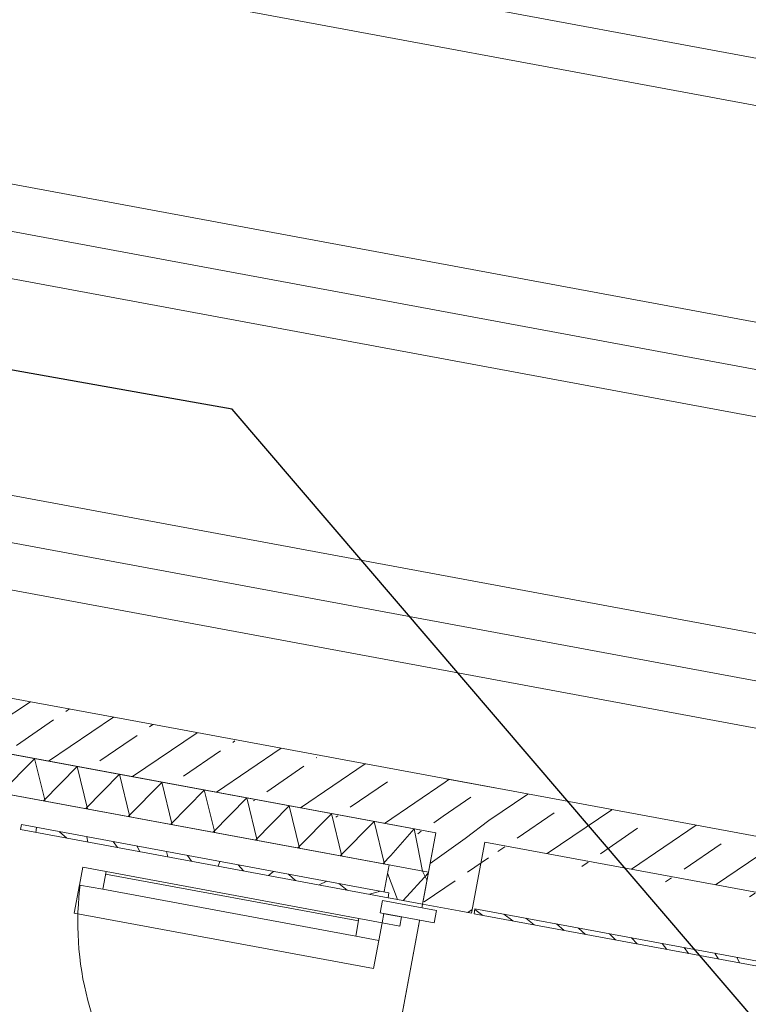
# Model space of a CAD drawing. Header units: metres. Extents: x 32353251 to 32353583, y 5707748 to 5708004.
# Tile 82 of 164: x 32353375.93 to 32353378.85, y 5707903.53 to 5707907.47. Entities that reach past the tile are written whole.
import ezdxf
from ezdxf import colors
from ezdxf.entities.mleader import LeaderData, LeaderLine
from ezdxf.math import Vec2, Vec3

# ---------------------------------------------------------------- set-up
doc = ezdxf.new("R2010")
doc.units = ezdxf.units.M
doc.header["$LTSCALE"] = 0.75
doc.set_wipeout_variables(frame=1)
doc.linetypes.add('10417023$0$#9_Achse', pattern=[1.6, 0.00254, -1.59746])
doc.layers.get('0').update_dxf_attribs({"linetype": 'CONTINUOUS'})
doc.layers.add('10414942$0$ST-LIN Parkplatz', color=7, linetype='CONTINUOUS')
doc.layers.add('10414943$0$ST-Mischfläche-Sol', color=7, linetype='CONTINUOUS', lineweight=0, true_color=0x636466)
for name, color, linetype, lineweight in [('10417023$0$#9_002_GES I Übersicht Erdgeschoss_1_102_Wand Innen.A', 7, 'CONTINUOUS', 25), ('10417023$0$#9_002_GES I Übersicht Erdgeschoss_1_115_Außentüren', 7, 'CONTINUOUS', 25), ('10417023$0$#9_002_GES I Übersicht Erdgeschoss_1_201_Aussenwandbekleidung.A', 7, 'CONTINUOUS', 25), ('10417023$0$#9_002_GES I Übersicht Erdgeschoss_1_430_Lüftung.US', 7, 'CONTINUOUS', 25), ('10417023$0$#9_002_GES I Übersicht Erdgeschoss_1_Neubau_102_Wand Innen.A', 7, 'CONTINUOUS', 25), ('10417023$0$#9_002_GES I Übersicht Erdgeschoss_1_Neubau_104_Decken.A', 7, 'CONTINUOUS', 25), ('10417023$0$#9_002_GES I Übersicht Erdgeschoss_1_Neubau_201_Aussenwandbekleidu', 7, 'CONTINUOUS', 25), ('10417023$0$#9_002_GES I Übersicht Erdgeschoss_1_Neubau_210_Wärmedämmung', 7, 'CONTINUOUS', 25), ('10417023$0$Keine', 7, 'CONTINUOUS', 13)]:
    doc.layers.add(name, color=color, linetype=linetype, lineweight=lineweight)
doc.styles.add('10414942$0$ARIAL NARROW', font='ARIALN.TTF')
pattern_1 = [(44.99999999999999, (0, 0), (-0.1697056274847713, 0.1697056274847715), []), (44.99999999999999, (-0.08485281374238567, 0.08485281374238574), (-0.1697056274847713, 0.1697056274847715), [0.18, -0.05999999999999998])]
pattern_2 = [(-119.9999999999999, (0, 0), (-0.129903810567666, 0.07499999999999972), []), (-59.99999999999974, (0, 0), (0.1299038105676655, 0.0750000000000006), [])]
pattern_3 = [(134.9999999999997, (0, 0), (0.1060660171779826, 0.1060660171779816), []), (134.9999999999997, (-0.03535533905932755, -0.0353553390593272), (0.1060660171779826, 0.1060660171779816), [])]

# ---------------------------------------------------------------- blocks, each defined once
blk = doc.blocks.new('10414943')
at = {"layer": '10414943$0$ST-Mischfläche-Sol'}
h = blk.add_hatch(dxfattribs=at)
h.set_pattern_fill('AR-HBONE', color=256, scale=0.004200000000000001, angle=170)
h.set_pattern_definition([(215, (0, 0), (-0.1047920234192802, -0.594305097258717), [1.28016, -0.42672]), (305, (-0.3495483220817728, -0.2447563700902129), (-0.1047920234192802, -0.594305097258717), [1.28016, -0.42672])])
edge = h.paths.add_edge_path()
edge.add_line((32353333.40662897, 5707899.309915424), (32353335.23953668, 5707908.86230714))
edge.add_line((32353335.23953668, 5707908.86230714), (32353407.15213483, 5707895.033517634))
edge.add_line((32353407.15213483, 5707895.033517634), (32353413.70600617, 5707897.337334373))
edge.add_line((32353413.70600617, 5707897.337334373), (32353481.81771595, 5707884.239451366))
edge.add_line((32353481.81771595, 5707884.239451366), (32353497.17578959, 5707881.286091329))
edge.add_line((32353497.17578959, 5707881.286091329), (32353499.70410517, 5707880.188862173))
edge.add_line((32353499.70410517, 5707880.188862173), (32353502.93879142, 5707877.835765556))
edge.add_line((32353502.93879142, 5707877.835765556), (32353505.46710699, 5707876.738536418))
edge.add_line((32353505.46710699, 5707876.738536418), (32353517.00528605, 5707874.519743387))
edge.add_line((32353517.00528605, 5707874.519743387), (32353517.64528354, 5707870.615040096))
edge.add_line((32353517.64528354, 5707870.615040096), (32353516.66317853, 5707870.803281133))
edge.add_line((32353516.66317853, 5707870.803281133), (32353515.43959015, 5707864.419483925))
edge.add_line((32353515.43959015, 5707864.419483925), (32353479.3370171, 5707871.339302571))
edge.add_line((32353479.3370171, 5707871.339302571), (32353468.35948901, 5707873.443239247))
edge.add_line((32353468.35948901, 5707873.443239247), (32353468.77868284, 5707869.425097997))
edge.add_arc((32353471.76248924, 5707869.736384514), 2.999999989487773, 185.9558547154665, 259.1498142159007)
edge.add_line((32353471.19776434, 5707866.790016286), (32353499.61213671, 5707861.343886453))
edge.add_line((32353499.61213671, 5707861.343886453), (32353497.73579177, 5707858.394363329))
edge.add_line((32353497.73579177, 5707858.394363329), (32353462.93906161, 5707865.063787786))
edge.add_arc((32353461.80961179, 5707859.171051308), 6.000000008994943, 79.14981411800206, 96.13718403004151)
edge.add_line((32353461.16815564, 5707865.136663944), (32353452.41027603, 5707864.194967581))
edge.add_arc((32353451.76881989, 5707870.160580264), 6.000000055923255, 259.1148991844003, 276.1371839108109, ccw=False)
edge.add_line((32353450.63577935, 5707864.268533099), (32353424.34096185, 5707869.325025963))
edge.add_arc((32353425.47400239, 5707875.217073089), 6.000000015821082, 242.0482743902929, 259.11489914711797, ccw=False)
edge.add_line((32353422.66163756, 5707869.917016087), (32353415.00045884, 5707873.982260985))
edge.add_arc((32353412.18809399, 5707868.682203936), 6.000000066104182, 62.04827444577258, 79.14966234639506)
edge.add_line((32353413.31755943, 5707874.57493748), (32353366.06709948, 5707883.631474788))
edge.add_line((32353366.06709948, 5707883.631474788), (32353365.05980216, 5707886.869526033))
edge.add_line((32353365.05980216, 5707886.869526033), (32353331.24648768, 5707893.372754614))
edge.add_line((32353331.24648768, 5707893.372754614), (32353331.86067788, 5707896.566215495))
edge.add_line((32353331.86067788, 5707896.566215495), (32353338.35621561, 5707895.320690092))
edge.add_line((32353338.35621561, 5707895.320690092), (32353340.49133033, 5707897.947528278))
edge.add_line((32353340.49133033, 5707897.947528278), (32353344.41330834, 5707897.200255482))
edge.add_line((32353344.41330834, 5707897.200255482), (32353345.42794297, 5707893.960800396))
edge.add_line((32353345.42794297, 5707893.960800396), (32353351.00902221, 5707892.887558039))
edge.add_line((32353351.00902221, 5707892.887558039), (32353351.57440783, 5707895.827681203))
edge.add_line((32353351.57440783, 5707895.827681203), (32353371.21685639, 5707892.062795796))
edge.add_line((32353371.21685639, 5707892.062795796), (32353370.64816001, 5707889.105456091))
edge.add_line((32353370.64816001, 5707889.105456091), (32353371.65443974, 5707885.869704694))
edge.add_line((32353371.65443974, 5707885.869704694), (32353406.65189732, 5707879.161711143))
edge.add_arc((32353407.21642529, 5707882.109643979), 3.001499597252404, 259.1591284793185, 333.4809509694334)
edge.add_line((32353409.90212501, 5707880.769488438), (32353411.74908589, 5707884.293947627))
edge.add_line((32353411.74908589, 5707884.293947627), (32353333.40662897, 5707899.309915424))
blk = doc.blocks.new('10417023$0$#9_MKO_LP5_ARC_GES_UP_00_002_P_G_modell (3D)')
at = {"layer": '10417023$0$#9_002_GES I Übersicht Erdgeschoss_1_102_Wand Innen.A', "linetype": 'Continuous', "lineweight": 5, "true_color": 0xff0000}
h = blk.add_hatch(dxfattribs=at)
h.set_pattern_fill('#9_BETON__STAHLBETON_0001', color=1, style=0, pattern_type=2)
h.set_pattern_definition(pattern_1)
h.paths.add_polyline_path([(-32353464.13424272, -5707810.17957689), (-32353464.33424272, -5707810.17957689), (-32353464.33424251, -5707810.39957689), (-32353464.13424251, -5707810.39957689)])
h = blk.add_hatch(dxfattribs=at)
h.set_pattern_fill('#9_BETON__STAHLBETON_0001', color=1, style=0, pattern_type=2)
h.set_pattern_definition(pattern_1)
h.paths.add_polyline_path([(-32353464.33424251, -5707810.39957689), (-32353464.33424222, -5707810.68958051), (-32353464.13424223, -5707810.689580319), (-32353464.13424251, -5707810.39957689)])
at = {"layer": '10417023$0$#9_002_GES I Übersicht Erdgeschoss_1_201_Aussenwandbekleidung.A', "linetype": 'Continuous', "lineweight": 5, "true_color": 0xff0000}
h = blk.add_hatch(dxfattribs=at)
h.set_pattern_fill('#9_DÄMMUNG__WEICH_0001', color=1, style=0, pattern_type=2)
h.set_pattern_definition(pattern_2)
h.paths.add_polyline_path([(-32353464.33422799, -5707810.39957689), (-32353464.49422799, -5707810.39957689), (-32353464.49422799, -5707810.55957689)])
h = blk.add_hatch(dxfattribs=at)
h.set_pattern_fill('#9_DÄMMUNG__WEICH_0001', color=1, style=0, pattern_type=2)
h.set_pattern_definition(pattern_2)
h.paths.add_polyline_path([(-32353464.49422799, -5707810.55957689), (-32353464.33422799, -5707810.55957689), (-32353464.33422799, -5707810.39957689)])
h = blk.add_hatch(dxfattribs=at)
h.set_pattern_fill('#9_DÄMMUNG__WEICH_0001', color=1, style=0, pattern_type=2)
h.set_pattern_definition(pattern_2)
h.paths.add_polyline_path([(-32353464.49422799, -5707810.55957689), (-32353464.49422799, -5707810.689580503), (-32353464.33422799, -5707810.689580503), (-32353464.33422799, -5707810.55957689)])
h = blk.add_hatch(dxfattribs=at)
h.set_pattern_fill('#9_METALL__STAHL_0001', color=1, style=0, pattern_type=2)
h.set_pattern_definition(pattern_3)
h.paths.add_polyline_path([(-32353462.47037636, -5707810.669580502), (-32353464.12424251, -5707810.669580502), (-32353464.12424251, -5707810.689580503), (-32353462.47037636, -5707810.689580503)])
at = {"layer": '10417023$0$#9_002_GES I Übersicht Erdgeschoss_1_Neubau_102_Wand Innen.A', "linetype": 'Continuous', "lineweight": 5, "true_color": 0xff0000}
h = blk.add_hatch(dxfattribs=at)
h.set_pattern_fill('#9_BETON__STAHLBETON_0001', color=1, style=0, pattern_type=2)
h.set_pattern_definition(pattern_1)
h.paths.add_polyline_path([(-32353468.74423227, -5707810.39957689), (-32353465.624228, -5707810.39957689), (-32353465.624228, -5707810.17957689), (-32353468.74423227, -5707810.17957689)])
h = blk.add_hatch(dxfattribs=at)
h.set_pattern_fill('#9_BETON__STAHLBETON_0001', color=1, style=0, pattern_type=2)
h.set_pattern_definition(pattern_1)
h.paths.add_polyline_path([(-32353464.33424272, -5707810.17957689), (-32353465.624228, -5707810.17957689), (-32353465.624228, -5707810.39957689), (-32353464.33424251, -5707810.39957689)])
h = blk.add_hatch(dxfattribs=at)
h.set_pattern_fill('#9_BETON__STAHLBETON_0001', color=1, style=0, pattern_type=2)
h.set_pattern_definition(pattern_1)
h.paths.add_polyline_path([(-32353460.78922816, -5707810.17957689), (-32353464.13424272, -5707810.17957689), (-32353464.13424251, -5707810.39957689), (-32353460.78922816, -5707810.39957689)])
at = {"layer": '10417023$0$#9_002_GES I Übersicht Erdgeschoss_1_Neubau_201_Aussenwandbekleidu', "linetype": 'Continuous', "lineweight": 5, "true_color": 0xff0000}
h = blk.add_hatch(dxfattribs=at)
h.set_pattern_fill('#9_DÄMMUNG__WEICH_0001', color=1, style=0, pattern_type=2)
h.set_pattern_definition(pattern_2)
h.paths.add_polyline_path([(-32353464.49422799, -5707810.39957689), (-32353468.84381513, -5707810.39957689), (-32353468.84381513, -5707810.55957689), (-32353464.49422799, -5707810.55957689)])
at = {"layer": '10417023$0$#9_002_GES I Übersicht Erdgeschoss_1_102_Wand Innen.A', "color": 1, "linetype": 'Continuous', "lineweight": 18, "true_color": 0xff0000}
for p, q in [((-32353464.33424251, -5707810.39957689), (-32353464.33424222, -5707810.689580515)), ((-32353464.13424223, -5707810.689580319), (-32353464.13424251, -5707810.39957689)), ((-32353464.18424224, -5707810.689581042), (-32353464.33424241, -5707810.689581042)), ((-32353464.13424218, -5707810.689579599), (-32353464.18424224, -5707810.689581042))]:
    blk.add_line(p, q, dxfattribs=at)
at = {"layer": '10417023$0$#9_002_GES I Übersicht Erdgeschoss_1_102_Wand Innen.A', "color": 1, "linetype": '10417023$0$#9_Achse', "lineweight": 13, "true_color": 0xff0000}
for p, q in [((-32353464.33424097, -5707812.529577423), (-32353464.33424241, -5707810.689581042)), ((-32353464.13424074, -5707812.529577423), (-32353464.13424218, -5707810.689579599))]:
    blk.add_line(p, q, dxfattribs=at)
at = {"layer": '10417023$0$#9_002_GES I Übersicht Erdgeschoss_1_102_Wand Innen.A', "color": 1, "linetype": 'Continuous', "lineweight": 13, "true_color": 0xff0000}
for p, q in [((-32353464.18424224, -5707810.689581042), (-32353464.33424241, -5707810.689581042)), ((-32353464.13424218, -5707810.689579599), (-32353464.18424224, -5707810.689581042)), ((-32353464.13424218, -5707810.689579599), (-32353464.18424224, -5707810.689581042))]:
    blk.add_line(p, q, dxfattribs=at)
at = {"layer": '10417023$0$#9_002_GES I Übersicht Erdgeschoss_1_115_Außentüren', "color": 1, "linetype": 'Continuous', "lineweight": 13, "true_color": 0xff0000, "flags": 128}
blk.add_lwpolyline([(-32353465.69668609, -5707810.864579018), (-32353465.69668609, -5707810.979048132), (-32353464.4791561, -5707810.979048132), (-32353464.4791561, -5707810.864579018)], dxfattribs=at)
at = {"layer": '10417023$0$#9_002_GES I Übersicht Erdgeschoss_1_201_Aussenwandbekleidung.A', "color": 1, "linetype": 'Continuous', "lineweight": 18, "true_color": 0xff0000}
for p, q in [((-32353464.33422799, -5707810.39957689), (-32353464.49422799, -5707810.39957689)), ((-32353464.33422799, -5707810.689580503), (-32353464.33422799, -5707810.39957689)), ((-32353464.49422799, -5707810.55957689), (-32353464.49422799, -5707810.689580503)), ((-32353464.49422799, -5707810.689580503), (-32353464.33422799, -5707810.689580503)), ((-32353462.47037636, -5707810.669580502), (-32353464.12424251, -5707810.669580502)), ((-32353464.12424251, -5707810.669580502), (-32353464.12424251, -5707810.689580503)), ((-32353464.12424251, -5707810.689580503), (-32353462.47037636, -5707810.689580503))]:
    blk.add_line(p, q, dxfattribs=at)
at = {"layer": '10417023$0$#9_002_GES I Übersicht Erdgeschoss_1_430_Lüftung.US', "color": 1, "linetype": 'Continuous', "true_color": 0xff0000}
blk.add_solid([(-32353468.16725466, -5707795.479604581), (-32353468.61729288, -5707795.479604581), (-32353468.16725466, -5707809.945591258), (-32353468.61729288, -5707809.945591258)], dxfattribs=at)
at = {"layer": '10417023$0$#9_002_GES I Übersicht Erdgeschoss_1_Neubau_102_Wand Innen.A', "color": 1, "linetype": 'Continuous', "lineweight": 18, "true_color": 0xff0000}
for p, q in [((-32353465.624228, -5707810.17957689), (-32353468.74423227, -5707810.17957689)), ((-32353460.78922816, -5707810.17957689), (-32353465.624228, -5707810.17957689)), ((-32353464.13424218, -5707810.179577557), (-32353464.33424241, -5707810.179577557)), ((-32353468.74423227, -5707810.39957689), (-32353465.624228, -5707810.39957689)), ((-32353465.624228, -5707810.39957689), (-32353464.33424251, -5707810.39957689)), ((-32353464.13424251, -5707810.39957689), (-32353460.78922816, -5707810.39957689))]:
    blk.add_line(p, q, dxfattribs=at)
at = {"layer": '10417023$0$#9_002_GES I Übersicht Erdgeschoss_1_Neubau_104_Decken.A', "color": 1, "linetype": 'Continuous', "lineweight": 13, "true_color": 0xff0000}
for p, q in [((-32353460.80422817, -5707807.117524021), (-32353468.7292324, -5707807.117524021)), ((-32353460.80422817, -5707807.304023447), (-32353468.7292324, -5707807.304023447)), ((-32353460.80422817, -5707808.156025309), (-32353468.7292324, -5707808.156025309)), ((-32353460.80422817, -5707808.342524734), (-32353468.7292324, -5707808.342524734)), ((-32353460.80422817, -5707808.529024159), (-32353468.7292324, -5707808.529024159)), ((-32353460.80422817, -5707809.381026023), (-32353468.7292324, -5707809.381026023)), ((-32353460.80422817, -5707809.567525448), (-32353468.7292324, -5707809.567525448)), ((-32353460.80422817, -5707809.754024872), (-32353468.7292324, -5707809.754024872))]:
    blk.add_line(p, q, dxfattribs=at)
at = {"layer": '10417023$0$#9_002_GES I Übersicht Erdgeschoss_1_Neubau_104_Decken.A', "color": 1, "linetype": 'Continuous', "lineweight": 13, "true_color": 0xff0000, "flags": 128}
blk.add_lwpolyline([(-32353460.539228, -5707797.304576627), (-32353468.96423227, -5707797.304576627), (-32353468.96423227, -5707810.39957689), (-32353464.33422799, -5707810.39957689), (-32353464.33422799, -5707812.749576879), (-32353442.50422801, -5707812.74957689), (-32353442.504228, -5707790.55957689), (-32353451.27397855, -5707790.559574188), (-32353451.27397855, -5707797.22957689), (-32353452.624228, -5707797.22957689), (-32353452.624228, -5707807.119576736), (-32353460.539228, -5707807.119576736)], close=True, dxfattribs=at)
at = {"layer": '10417023$0$#9_002_GES I Übersicht Erdgeschoss_1_Neubau_201_Aussenwandbekleidu', "color": 1, "linetype": 'Continuous', "lineweight": 18, "true_color": 0xff0000}
for p, q in [((-32353464.49422799, -5707810.39957689), (-32353468.84381513, -5707810.39957689)), ((-32353468.84381513, -5707810.55957689), (-32353464.49422799, -5707810.55957689))]:
    blk.add_line(p, q, dxfattribs=at)
at = {"layer": '10417023$0$#9_002_GES I Übersicht Erdgeschoss_1_Neubau_210_Wärmedämmung', "color": 1, "linetype": 'Continuous', "lineweight": 13, "true_color": 0xff0000}
for p, q in [((-32353464.33424251, -5707810.39957689), (-32353468.88423127, -5707810.39957689)), ((-32353464.33424235, -5707810.55957689), (-32353464.33424251, -5707810.39957689)), ((-32353468.88423127, -5707810.55957689), (-32353464.33424235, -5707810.55957689))]:
    blk.add_line(p, q, dxfattribs=at)
at = {"layer": '10417023$0$#9_002_GES I Übersicht Erdgeschoss_1_Neubau_210_Wärmedämmung', "color": 1, "linetype": 'Continuous', "lineweight": 13, "true_color": 0xff0000, "flags": 128}
blk.add_lwpolyline([(-32353468.74423227, -5707812.52957689), (-32353464.33422799, -5707812.52957689), (-32353464.33422799, -5707810.399576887), (-32353468.74423227, -5707810.399576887)], close=True, dxfattribs=at)
at = {"color": 1, "linetype": 'Continuous', "lineweight": 5, "true_color": 0xff0000}
for points, layer in [([(-32353464.573227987, -5707810.86457905), (-32353464.573227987, -5707810.792579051), (-32353465.60217394, -5707810.792579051), (-32353465.60217394, -5707810.86457905)], '10417023$0$#9_002_GES I Übersicht Erdgeschoss_1_115_Außentüren'), ([(-32353464.474228, -5707810.6695805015), (-32353465.96925197, -5707810.6695805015), (-32353465.96925197, -5707810.689580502), (-32353464.474228, -5707810.689580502)], '10417023$0$#9_002_GES I Übersicht Erdgeschoss_1_201_Aussenwandbekleidung.A')]:
    blk.add_wipeout(points, dxfattribs=at).dxf.layer = layer
at = {"layer": '10417023$0$#9_002_GES I Übersicht Erdgeschoss_1_201_Aussenwandbekleidung.A', "linetype": 'Continuous', "lineweight": 5, "true_color": 0xff0000}
h = blk.add_hatch(dxfattribs=at)
h.set_pattern_fill('#9_METALL__STAHL_0001', color=1, style=0, pattern_type=2)
h.set_pattern_definition(pattern_3)
h.paths.add_polyline_path([(-32353464.47422799, -5707810.669580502), (-32353465.96925197, -5707810.669580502), (-32353465.96925197, -5707810.689580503), (-32353464.47422799, -5707810.689580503)])
at = {"layer": '10417023$0$#9_002_GES I Übersicht Erdgeschoss_1_115_Außentüren', "color": 1, "linetype": 'Continuous', "lineweight": 13, "true_color": 0xff0000}
for p, q in [((-32353464.57322782, -5707810.792579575), (-32353465.60217374, -5707810.792579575)), ((-32353464.57322782, -5707810.802579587), (-32353465.60217374, -5707810.802579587)), ((-32353464.57322782, -5707810.864579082), (-32353465.60217374, -5707810.864579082))]:
    blk.add_line(p, q, dxfattribs=at)
at = {"layer": '10417023$0$#9_002_GES I Übersicht Erdgeschoss_1_115_Außentüren', "color": 1, "linetype": 'Continuous', "lineweight": 13, "true_color": 0xff0000, "flags": 128}
blk.add_lwpolyline([(-32353464.57322799, -5707810.86457905), (-32353465.60217394, -5707810.86457905), (-32353465.60217394, -5707810.792579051), (-32353464.57322799, -5707810.792579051)], close=True, dxfattribs=at)
at = {"layer": '10417023$0$#9_002_GES I Übersicht Erdgeschoss_1_115_Außentüren', "color": 1, "linetype": 'Continuous', "lineweight": 13, "true_color": 0xff0000}
blk.add_arc((-32353464.479228, -5707810.792579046), 1.216945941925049, 179.9999998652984, 270.0000001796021, dxfattribs=at)
at = {"layer": '10417023$0$#9_002_GES I Übersicht Erdgeschoss_1_201_Aussenwandbekleidung.A', "color": 1, "linetype": 'Continuous', "lineweight": 13, "true_color": 0xff0000}
for p, q in [((-32353464.47422799, -5707810.669580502), (-32353465.96925197, -5707810.669580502)), ((-32353465.96925197, -5707810.669580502), (-32353465.96925197, -5707810.689580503)), ((-32353465.96925197, -5707810.689580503), (-32353464.47422799, -5707810.689580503)), ((-32353464.47422799, -5707810.689580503), (-32353464.47422799, -5707810.669580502))]:
    blk.add_line(p, q, dxfattribs=at)
at = {"layer": '10417023$0$#9_002_GES I Übersicht Erdgeschoss_1_201_Aussenwandbekleidung.A', "color": 1, "linetype": 'Continuous', "lineweight": 18, "true_color": 0xff0000}
for p, q in [((-32353464.47422799, -5707810.669580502), (-32353465.96925197, -5707810.669580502)), ((-32353465.96925197, -5707810.669580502), (-32353465.96925197, -5707810.689580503)), ((-32353465.96925197, -5707810.689580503), (-32353464.47422799, -5707810.689580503)), ((-32353464.47422799, -5707810.689580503), (-32353464.47422799, -5707810.669580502))]:
    blk.add_line(p, q, dxfattribs=at)
at = {"color": 1, "linetype": 'Continuous', "lineweight": 5, "true_color": 0xff0000}
for points in [[(-32353465.602173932, -5707810.864579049), (-32353465.602173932, -5707810.79257905), (-32353465.696173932, -5707810.79257905), (-32353465.696173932, -5707810.864579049)], [(-32353464.47922799, -5707810.864579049), (-32353464.47922799, -5707810.79257905), (-32353464.573227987, -5707810.79257905), (-32353464.573227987, -5707810.864579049)]]:
    blk.add_wipeout(points, dxfattribs=at).dxf.layer = '10417023$0$#9_002_GES I Übersicht Erdgeschoss_1_115_Außentüren'
at = {"layer": '10417023$0$#9_002_GES I Übersicht Erdgeschoss_1_115_Außentüren', "color": 1, "linetype": 'Continuous', "lineweight": 13, "true_color": 0xff0000, "flags": 128}
for points in [[(-32353465.60217394, -5707810.86457905), (-32353465.69617394, -5707810.86457905), (-32353465.69617394, -5707810.792579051), (-32353465.60217394, -5707810.792579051)], [(-32353464.47922799, -5707810.86457905), (-32353464.57322799, -5707810.86457905), (-32353464.57322799, -5707810.792579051), (-32353464.47922799, -5707810.792579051)]]:
    blk.add_lwpolyline(points, close=True, dxfattribs=at)
at = {"color": 1, "linetype": 'Continuous', "lineweight": 5, "true_color": 0xff0000}
blk.add_wipeout([(-32353464.40722798, -5707810.754579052), (-32353464.479227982, -5707810.754579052), (-32353464.479227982, -5707810.79257905), (-32353464.40722798, -5707810.79257905)], dxfattribs=at).dxf.layer = '10417023$0$#9_002_GES I Übersicht Erdgeschoss_1_115_Außentüren'
at = {"layer": '10417023$0$#9_002_GES I Übersicht Erdgeschoss_1_115_Außentüren', "color": 1, "linetype": 'Continuous', "lineweight": 13, "true_color": 0xff0000, "flags": 128}
blk.add_lwpolyline([(-32353464.40722799, -5707810.754579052), (-32353464.40722799, -5707810.792579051), (-32353464.47922799, -5707810.792579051), (-32353464.47922799, -5707810.754579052)], close=True, dxfattribs=at)
at = {"color": 1, "linetype": 'Continuous', "lineweight": 5, "true_color": 0xff0000}
blk.add_wipeout([(-32353464.49422799, -5707810.704579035), (-32353464.49422799, -5707810.754579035), (-32353464.27422799, -5707810.754579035), (-32353464.27422799, -5707810.704579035)], dxfattribs=at).dxf.layer = '10417023$0$#9_002_GES I Übersicht Erdgeschoss_1_115_Außentüren'
at = {"layer": '10417023$0$#9_002_GES I Übersicht Erdgeschoss_1_115_Außentüren', "color": 1, "linetype": 'Continuous', "lineweight": 13, "true_color": 0xff0000, "flags": 128}
blk.add_lwpolyline([(-32353464.49422799, -5707810.704579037), (-32353464.49422799, -5707810.754579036), (-32353464.27422799, -5707810.754579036), (-32353464.27422799, -5707810.704579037)], close=True, dxfattribs=at)
blk = doc.blocks.new('10417023$0$2_MKO_LP5_LAN_GES_UP_00_002_V_A (3D)')
at = {"layer": '10417023$0$Keine'}
blk.add_blockref('10417023$0$#9_MKO_LP5_ARC_GES_UP_00_002_P_G_modell (3D)', (0, 0), dxfattribs=at)
blk = doc.blocks.new('10417023')
at = {"layer": '10417023$0$Keine', "rotation": 349.4819372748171}
blk.add_blockref('10417023$0$2_MKO_LP5_LAN_GES_UP_00_002_V_A (3D)', (65205154.93137175, 5413829.557758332), dxfattribs=at)
blk = doc.blocks.new('10414942')
at = {"layer": '10414942$0$ST-LIN Parkplatz'}
ml = blk.add_multileader_mtext('Standard', dxfattribs=at)
ml.set_content('Wartehäuschen ohne Seitenwände', color=256, style='10414942$0$ARIAL NARROW')
ml.set_leader_properties()
ml.build(insert=Vec2(0, 0))
ml.multileader.update_dxf_attribs({"text_right_attachment_type": 6, "dogleg_length": 0.36, "arrow_head_size": 0.625})
ctx = ml.context
ctx.base_point, ctx.char_height, ctx.arrow_head_size, ctx.landing_gap_size, ctx.plane_origin, ctx.plane_x_axis, ctx.plane_y_axis = Vec3(32353363.59725537, 5707908.674787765), 0.625, 0.625, 1, Vec3(32353382.93121805, 5707898.722592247), Vec3(0.9848077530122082, -0.1736481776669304), Vec3(0.1736481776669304, 0.9848077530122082)
ctx.right_attachment, ctx.text_align_type = 6, 2
notes = []
notes.append((ctx, [(0, (1, 1, 0), (32353376.78227325, 5707905.911075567), (-0.9848077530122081, 0.1736481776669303), 0.3600000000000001, [(0, [(32353382.93121805, 5707898.722592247)], 0, [])])]))
ctx.mtext.insert, ctx.mtext.text_direction, ctx.mtext.rotation, ctx.mtext.alignment, ctx.mtext.flow_direction = Vec3(32353375.57317084, 5707906.885842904), Vec3(0.9848077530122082, -0.1736481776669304), 6.108652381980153, 3, 5
ctx.mtext.has_bg_fill, ctx.mtext.bg_color, ctx.mtext.bg_scale_factor, ctx.mtext.bg_transparency, ctx.mtext.use_window_bg_color = 1, -1027028792, 1.5, 0, 1
for ctx, leaders in notes:
    for number, flags, end, landing, length, lines in leaders:
        leader = LeaderData()
        leader.index, (leader.has_last_leader_line, leader.has_dogleg_vector, leader.attachment_direction) = number, flags
        leader.last_leader_point, leader.dogleg_vector, leader.dogleg_length = Vec3(end), Vec3(landing), length
        for number, points, colour, breaks in lines:
            line = LeaderLine()
            line.index, line.vertices, line.color, line.breaks = number, Vec3.list(points), colors.encode_raw_color(colour), breaks
            leader.lines.append(line)
        ctx.leaders.append(leader)

msp = doc.modelspace()

# ---------------------------------------------------------------- block references
msp.add_blockref('10414943', (0, 0))

# ---------------------------------------------------------------- next in the draw order: block references
msp.add_blockref('10417023', (0, 0))

# ---------------------------------------------------------------- next in the draw order: block references
msp.add_blockref('10414942', (0, 0))

doc.saveas('drawing.dxf')
